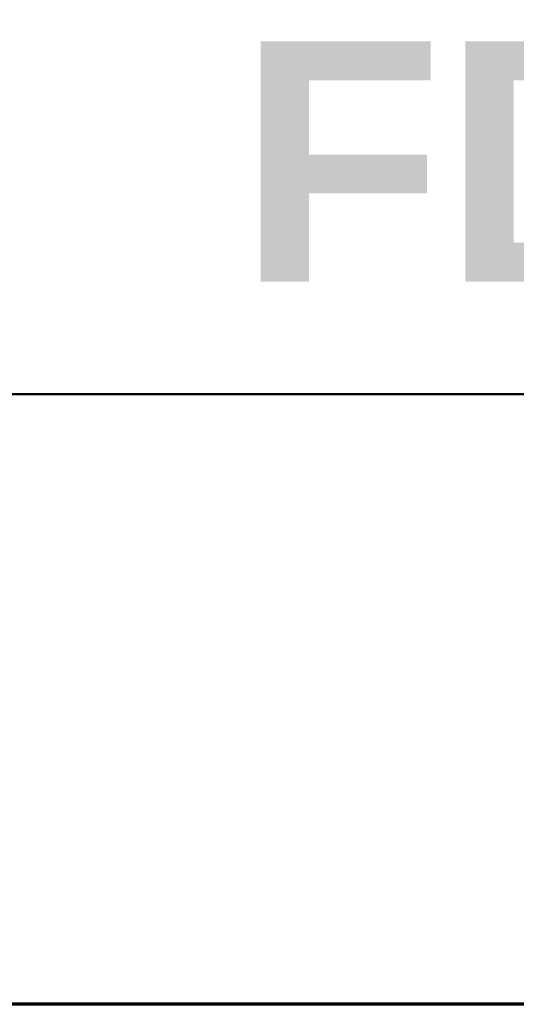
# Model space of a CAD drawing. Header units: inches. Extents: x 0.1 to 18.7, y 0.4 to 11.8.
# Tile 20 of 26: x 15.653 to 16.206, y 0.689 to 1.783. Entities that reach past the tile are written whole.
import ezdxf

# ---------------------------------------------------------------- set-up
doc = ezdxf.new("R2010")
doc.units = ezdxf.units.IN
doc.header["$LTSCALE"] = 1.111111
doc.header["$MEASUREMENT"] = 0
doc.layers.add('Border (ANSI)', color=7, linetype='Continuous', lineweight=70)
doc.layers.add('Title (ANSI)', color=7, linetype='Continuous', lineweight=50)
doc.styles.add('Text Style107', font='arialbd.ttf')
doc.styles.add('Text Style109', font='arialbd.ttf')
doc.styles.add('Text Style47', font='ARIALN.TTF')
doc.styles.add('Text Style50', font='arial.ttf')
doc.styles.add('Text Style55', font='arial.ttf')
doc.styles.add('Text Style59', font='arial.ttf')

# ---------------------------------------------------------------- blocks, each defined once
blk = doc.blocks.new('Borders Default Border')
at = {"layer": 'Border (ANSI)', "flags": 128}
blk.add_lwpolyline([(0.38, 0.62), (0.38, 10.38), (16.62, 10.38), (16.62, 0.62), (0.38, 0.62)], dxfattribs=at)
blk = doc.blocks.new('Title Blocks ICD TITLE BLOCK MM CUSTOMER')
at = {"layer": 'Title (ANSI)'}
for p, q in [((7.26633, 7.80222), (11.26137, 7.80222)), ((11.26137, 7.19206), (3.26137, 7.19206))]:
    blk.add_line(p, q, dxfattribs=at)
for tag, p, height, style in [('<TITLE_1>_001', (3.60876, 8.33746), 0.09, 'Text Style50'), ('DESIGNER_001', (8.77913, 8.32936), 0.09, 'Text Style50'), ('<DRAWN_DATE>_001', (10.56064, 8.32936), 0.09, 'Text Style50'), ('<PART_NUMBER>_001', (8.94826, 7.91472), 0.24, 'Text Style109'), ('Sheet_Size_001', (7.36508, 7.90552), 0.13, 'Text Style55'), ('<REVISION_NUMBER>_001', (10.77172, 7.85278), 0.18, 'Text Style107'), ('Sheet_Number_001', (10.80007, 7.2619), 0.08, 'Text Style59'), ('Number_of_sheets_001', (11.09697, 7.2619), 0.08, 'Text Style59'), ('COPYRIGHT_YEAR_001', (4.6229, 7.27065), 0.07, 'Text Style47'), ('<SCALE>_001', (9.82544, 7.2503), 0.08, 'Text Style59')]:
    blk.add_attdef(tag, p, '', height=height, dxfattribs=dict(at, style=style))

msp = doc.modelspace()

# ---------------------------------------------------------------- block references
at = {"xscale": 1.111111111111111, "yscale": 1.111111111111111, "zscale": 1.111111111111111}
msp.add_blockref('Borders Default Border', (0, 0), dxfattribs=at)
ref = msp.add_blockref('Title Blocks ICD TITLE BLOCK MM CUSTOMER', (5.954, -7.3023), dxfattribs=dict(xscale=1.111111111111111, yscale=1.111111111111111, zscale=1.111111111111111))
ref.add_attrib('<PART_NUMBER>_001', 'FD3_', (15.8965, 1.4918), dxfattribs={"layer": 'Title (ANSI)', "height": 0.26667, "style": 'Text Style109'})

doc.saveas('drawing.dxf')
